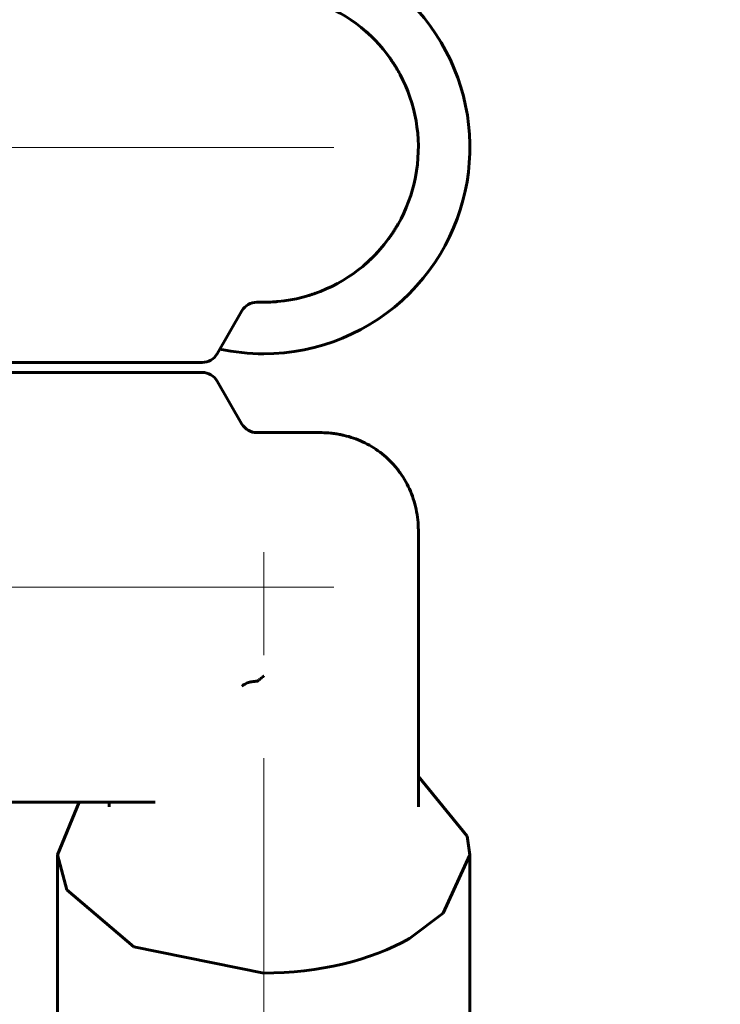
# Model space of a CAD drawing. Header units: millimetres. Extents: x 0 to 297, y 0 to 420.
# Tile 8 of 32: x 129 to 139, y 124 to 138. Entities that reach past the tile are written whole.
import ezdxf

# ---------------------------------------------------------------- set-up
doc = ezdxf.new("R2010")
doc.units = ezdxf.units.MM
for name, pattern in [('K5LT_AXLED', [12, 7.5, -1.5, 1.5, -1.5]), ('K5LT_BASIC', [0]), ('K5LT_THIN', [0])]:
    doc.linetypes.add(name, pattern=pattern)
doc.layers.add('Системный слой', color=7, linetype='Continuous')
doc.layers.add('Системный слой (1)', color=251, linetype='Continuous', true_color=0x6c6c6c)
doc.styles.add('KDIMTEXTSTYLE', font='txt', dxfattribs={"width": 0.96, "oblique": 15, "height": 5})
doc.styles.add('KTEXTSTYLE', font='txt', dxfattribs={"width": 0.96, "height": 5})
doc.dimstyles.new('KDIMSTYLE (0.50)', dxfattribs={"dimtxt": 5, "dimasz": 1, "dimexe": 2, "dimexo": 0, "dimgap": 1, "dimtad": 1, "dimlfac": 2, "dimtxsty": 'KDIMTEXTSTYLE', "dimsah": 1, "dimcen": 0, "dimdle": 1, "dimadec": 0, "dimazin": 0, "dimtfac": 0.667, "dimtmove": 0, "dimatfit": 3, "dimfxl": 1, "dimtvp": 1, "dimtolj": 1, "dimtzin": 0, "dimarcsym": 0})

# ---------------------------------------------------------------- blocks, each defined once
blk = doc.blocks.new('U111')
at = {"layer": 'Системный слой (1)', "color": 143, "linetype": 'K5LT_BASIC', "lineweight": 60, "true_color": 0x33acca}
for p, q in [((134.715, 127.276), (135.427, 126.411)), ((129.465, 126.138), (129.779, 126.904)), ((135.427, 126.411), (135.465, 126.138)), ((129.6, 125.628), (129.465, 126.138)), ((135.465, 126.138), (135.074, 125.289)), ((130.575, 124.802), (129.6, 125.628)), ((135.074, 125.289), (134.587, 124.921)), ((132.465, 124.417), (130.575, 124.802))]:
    blk.add_line(p, q, dxfattribs=at)
blk = doc.blocks.new('U205')
at = {"layer": 'Системный слой (1)', "color": 143, "linetype": 'K5LT_BASIC', "lineweight": 60, "true_color": 0x33acca}
for start, end in [(275.2038, 62.7329), (270, 275.2038)]:
    blk.add_arc((132.465, 136.426), 2.25, start, end, dxfattribs=at)
blk = doc.blocks.new('U206')
at = {"layer": 'Системный слой (1)', "color": 143, "linetype": 'K5LT_BASIC', "lineweight": 60, "true_color": 0x33acca}
for start, end in [(315, 41.8103), (257.7177, 270)]:
    blk.add_arc((132.465, 136.426), 3, start, end, dxfattribs=at)
blk = doc.blocks.new('D10')
at = {"layer": 'Системный слой (1)'}
for points in [[(109.371, 152.128), (111.81, 156.542), (108.312, 152.91), (109.138, 152.921)], [(82.12, 116.311), (85.619, 119.943), (84.793, 119.932), (84.56, 120.725)]]:
    blk.add_hatch(color=7, dxfattribs=at).paths.add_polyline_path(points)
at = {"layer": 'Системный слой (1)', "color": 7, "linetype": 'K5LT_THIN', "lineweight": 18, "true_color": 0xffffff}
for p, q in [((111.81, 156.542), (121.515, 169.692)), ((121.515, 169.692), (139.109, 169.692)), ((82.12, 116.311), (111.81, 156.542)), ((108.312, 152.91), (111.81, 156.542)), ((111.81, 156.542), (109.371, 152.128)), ((109.138, 152.921), (108.312, 152.91)), ((109.371, 152.128), (109.138, 152.921)), ((82.12, 116.311), (84.56, 120.725)), ((84.56, 120.725), (84.793, 119.932)), ((85.619, 119.943), (82.12, 116.311)), ((84.793, 119.932), (85.619, 119.943))]:
    blk.add_line(p, q, dxfattribs=at)
blk.add_arc((96.965, 136.426), 25, 228.9919, 25.8419, dxfattribs=at)
blk.add_arc((96.965, 136.426), 25, 228.9919, 25.8419, dxfattribs=at)
blk.add_wipeout([(123.515, 170.692), (123.515, 178.074), (136.566, 178.074), (136.566, 170.692)]).dxf.layer = 'Системный слой (1)'
at = {"layer": 'Системный слой (1)', "color": 7, "char_height": 5, "attachment_point": 1, "style": 'KTEXTSTYLE'}
for s, insert in [('\\fArial|b0|c204|p34;\\H5.0;\\W1.000;\\Q15;\\fGOST Type AU|b0|i0|c204|p34;\\Q15;\\W0.960;⌀', (123.515, 177.28)), ('\\fArial|b0|c204|p34;\\H5.0;\\W1.000;\\Q15;\\fGOST Type AU|b0|i0|c204|p34;\\Q15;\\W0.960;100', (126.823, 177.28))]:
    blk.add_mtext(s, dxfattribs=dict(at, insert=insert))
blk = doc.blocks.new('KDIMARROW_01')
at = {"layer": 'Системный слой'}
blk.add_hatch(color=0, dxfattribs=at).paths.add_polyline_path([(-5, -0.658), (0, 0), (-5, 0.658), (-4.5, 0)])
at = {"layer": 'Системный слой', "color": 0, "linetype": 'K5LT_THIN', "lineweight": 18}
for p, q in [((-4.5, 0), (-5, 0.658)), ((-5, 0.658), (0, 0)), ((0, 0), (-5, -0.658)), ((-5, -0.658), (-4.5, 0))]:
    blk.add_line(p, q, dxfattribs=at)
at = {"layer": 'Системный слой (1)', "color": 0, "linetype": 'K5LT_THIN', "lineweight": 18}
blk.add_line((96.965, 338.873), (96.465, 338.873), dxfattribs=at)

msp = doc.modelspace()

# ---------------------------------------------------------------- linework, layer by layer
at = {"layer": 'Системный слой (1)', "color": 30, "linetype": 'K5LT_AXLED', "lineweight": 18, "true_color": 0xff8000}
for p, q in [((125.9844, 136.4264), (133.571, 136.4264)), ((132.4653, 120.0424), (132.4653, 132.0291)), ((125.9844, 130.0291), (133.571, 130.0291))]:
    msp.add_line(p, q, dxfattribs=at)
at = {"layer": 'Системный слой (1)', "color": 143, "linetype": 'K5LT_BASIC', "lineweight": 60, "true_color": 0x33acca}
for p, q in [((132.1485, 134.0516), (131.7875, 133.4264)), ((132.4653, 134.1764), (132.3649, 134.1764)), ((132.4653, 134.1764), (132.4656, 134.1764)), ((132.4656, 134.1764), (132.4653, 134.1764)), ((128.3153, 133.3014), (131.571, 133.3014)), ((128.3153, 133.1541), (131.571, 133.1541)), ((132.1484, 132.4041), (131.7875, 133.0291)), ((133.2845, 132.2791), (132.3649, 132.2791)), ((133.2845, 132.2791), (133.2844, 132.2791)), ((133.2845, 132.2791), (133.2845, 132.2791)), ((134.7153, 130.8483), (134.7153, 126.8373)), ((128.3153, 126.9041), (130.8833, 126.9041)), ((130.2153, 126.9041), (130.2153, 126.8373)), ((130.8824, 126.9041), (130.8811, 126.9041)), ((130.8824, 126.9041), (130.8834, 126.9041)), ((129.4653, 122.1243), (129.4653, 126.1382)), ((135.4653, 122.1243), (135.4653, 126.1382))]:
    msp.add_line(p, q, dxfattribs=at)
for centre, radius, start, end in [((132.4653, 136.4264), 3, 270, 315), ((132.3649, 133.9264), 0.25, 90, 149.95227), ((131.571, 133.5514), 0.25, 270, 330.00012), ((131.571, 132.9041), 0.25, 29.99988, 90), ((132.3649, 132.5291), 0.25, 210.00002, 270)]:
    msp.add_arc(centre, radius, start, end, dxfattribs=at)
msp.add_ellipse((132.4653, 126.1382), major_axis=(3, 0), ratio=0.5735764, start_param=4.712389, end_param=5.4977871, dxfattribs=at)
for points, knots in [([(133.9489, 138.118), (133.9513, 138.1158), (133.9537, 138.1138), (133.9601, 138.1081), (133.9641, 138.1045), (133.9744, 138.0953), (133.9808, 138.0895), (133.9989, 138.0729), (134.0106, 138.0619), (134.0364, 138.0372), (134.0503, 138.0234), (134.078, 137.9955), (134.0916, 137.9814), (134.1184, 137.9529), (134.1316, 137.9385), (134.1446, 137.9239)], [0, 0, 0, 0, 0.3961005, 0.3961005, 1.0562681, 1.0562681, 2.1125361, 2.1125361, 4.0930388, 4.0930388, 6.50396, 6.50396, 8.9148813, 8.9148813, 11.2982928, 11.2982928, 11.2982928, 11.2982928]), ([(134.2995, 137.7296), (134.3016, 137.7265), (134.3038, 137.7235), (134.3071, 137.7188), (134.3082, 137.7171), (134.3106, 137.7138), (134.3117, 137.7121), (134.315, 137.7074), (134.3171, 137.7043), (134.3231, 137.6957), (134.3269, 137.6901), (134.3375, 137.6743), (134.3443, 137.6641), (134.361, 137.6385), (134.3708, 137.623), (134.3902, 137.5917), (134.3996, 137.5759), (134.4192, 137.5423), (134.4293, 137.5245), (134.4391, 137.5066)], [0.1328094, 0.1328094, 0.1328094, 0.1328094, 0.6307037, 0.6307037, 0.9010452, 0.9010452, 1.1713867, 1.1713867, 1.6670025, 1.6670025, 2.5680946, 2.5680946, 4.1899797, 4.1899797, 6.6241798, 6.6241798, 9.0583798, 9.0583798, 11.7510433, 11.7510433, 11.7510433, 11.7510433]), ([(134.4233, 135.3178), (134.4189, 135.31), (134.4144, 135.3023), (134.4075, 135.2903), (134.4049, 135.2859), (134.3998, 135.2772), (134.3972, 135.2729), (134.3896, 135.2602), (134.3845, 135.2519), (134.3695, 135.2277), (134.3595, 135.2119), (134.3387, 135.18), (134.3279, 135.1639), (134.3045, 135.13), (134.2918, 135.1123), (134.279, 135.0948)], [0.2499521, 0.2499521, 0.2499521, 0.2499521, 1.3348395, 1.3348395, 1.9576027, 1.9576027, 2.580366, 2.580366, 3.7814245, 3.7814245, 6.0946101, 6.0946101, 8.496717, 8.496717, 11.1971542, 11.1971542, 11.1971542, 11.1971542]), ([(134.1156, 134.897), (134.1045, 134.885), (134.0932, 134.8731), (134.0685, 134.8475), (134.0548, 134.8338), (134.0273, 134.8068), (134.0134, 134.7935), (133.9852, 134.7672), (133.971, 134.7543), (133.9464, 134.7325), (133.9361, 134.7235), (133.9257, 134.7147)], [0.3482492, 0.3482492, 0.3482492, 0.3482492, 2.2021744, 2.2021744, 4.4043487, 4.4043487, 6.6065231, 6.6065231, 8.8086974, 8.8086974, 10.376098, 10.376098, 10.376098, 10.376098]), ([(133.2928, 134.334), (133.283, 134.3301), (133.2731, 134.3263), (133.2508, 134.3179), (133.2384, 134.3133), (133.2196, 134.3065), (133.2133, 134.3043), (133.2032, 134.3008), (133.1995, 134.2995), (133.1922, 134.297), (133.1885, 134.2957), (133.1775, 134.292), (133.1702, 134.2896), (133.1463, 134.2818), (133.1297, 134.2766), (133.113, 134.2716)], [0.6027682, 0.6027682, 0.6027682, 0.6027682, 2.9676845, 2.9676845, 5.9353689, 5.9353689, 7.4422285, 7.4422285, 8.317545, 8.317545, 9.1928615, 9.1928615, 10.9143382, 10.9143382, 14.8384223, 14.8384223, 14.8384223, 14.8384223]), ([(132.1484, 134.0533), (132.1484, 134.0529), (132.1486, 134.0523), (132.1486, 134.0519), (132.1484, 134.0514), (132.1484, 134.0514), (132.1484, 134.0514)], [0, 0, 0, 0, 0.004992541, 0.009907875, 0.011233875, 0.012145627, 0.012145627, 0.012145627, 0.012145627]), ([(132.6686, 134.1855), (132.6635, 134.185), (132.6583, 134.1846), (132.6512, 134.184), (132.6492, 134.1838), (132.6467, 134.1836), (132.6461, 134.1836), (132.6451, 134.1835), (132.6447, 134.1834), (132.6432, 134.1833), (132.6423, 134.1833), (132.6395, 134.183), (132.6376, 134.1829), (132.6321, 134.1825), (132.6285, 134.1822), (132.6196, 134.1816), (132.6144, 134.1812), (132.6032, 134.1805), (132.5971, 134.1802), (132.5911, 134.1798)], [0.0186927, 0.0186927, 0.0186927, 0.0186927, 3.4, 3.4, 4.7110591, 4.7110591, 5.0627117, 5.0627117, 5.3729876, 5.3729876, 5.9935395, 5.9935395, 7.2139562, 7.2139562, 9.6134162, 9.6134162, 13.0134162, 13.0134162, 17, 17, 17, 17]), ([(134.7153, 130.8482), (134.7153, 130.8769), (134.7146, 130.9057), (134.7101, 130.9864), (134.7046, 131.0383), (134.688, 131.1413), (134.6771, 131.1923), (134.6499, 131.2922), (134.6336, 131.3415), (134.5959, 131.4377), (134.5745, 131.4845), (134.5266, 131.5757), (134.5, 131.6202), (134.4424, 131.7053), (134.4114, 131.7462), (134.3451, 131.824), (134.3103, 131.8606), (134.2368, 131.9299), (134.198, 131.9627), (134.1179, 132.0231), (134.0765, 132.051), (133.9914, 132.1018), (133.9483, 132.1246), (133.8605, 132.1653), (133.8157, 132.1833), (133.7259, 132.2143), (133.6806, 132.2275), (133.6172, 132.2426), (133.5994, 132.2465), (133.5709, 132.2522), (133.5602, 132.2543), (133.5371, 132.2583), (133.5247, 132.2604), (133.4882, 132.2658), (133.4641, 132.2689), (133.3965, 132.2757), (133.3531, 132.2782), (133.3014, 132.279), (133.2929, 132.2791), (133.2846, 132.2791)], [0, 0, 0, 0, 0.9258052, 0.9258052, 2.6003788, 2.6003788, 4.2565024, 4.2565024, 5.9010782, 5.9010782, 7.5346365, 7.5346365, 9.1663522, 9.1663522, 10.7885578, 10.7885578, 12.3901071, 12.3901071, 13.9869565, 13.9869565, 15.5708289, 15.5708289, 17.1220178, 17.1220178, 18.6544703, 18.6544703, 20.1644713, 20.1644713, 20.7508885, 20.7508885, 21.1030264, 21.1030264, 21.5082958, 21.5082958, 22.2975689, 22.2975689, 23.7166683, 23.7166683, 23.9953406, 23.9953406, 23.9953406, 23.9953406]), ([(132.1484, 128.5898), (132.1566, 128.5982), (132.1748, 128.613), (132.208, 128.6313), (132.2463, 128.6461), (132.2888, 128.6563), (132.3298, 128.6611), (132.3547, 128.6618), (132.3649, 128.6617)], [0, 0, 0, 0, 0.1897668, 0.3558233, 0.5211077, 0.716965, 0.8842419, 1, 1, 1, 1]), ([(132.3649, 128.6617), (132.3661, 128.6617), (132.3674, 128.6619), (132.3686, 128.6622), (132.3702, 128.6627), (132.3716, 128.6634), (132.3729, 128.6642), (132.3737, 128.6646), (132.3744, 128.6651), (132.3751, 128.6657)], [0, 0, 0, 0, 0.3280276, 0.3280276, 0.3280276, 0.7499837, 0.7499837, 0.7499837, 1, 1, 1, 1])]:
    msp.add_open_spline(points, degree=3, knots=knots, dxfattribs=at)
msp.add_rational_spline([(132.4653, 128.7386), (132.4353, 128.7139), (132.4052, 128.6896), (132.3751, 128.6657)], [1, 0.99986590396, 0.99986590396, 1], degree=3, dxfattribs=at)

# ---------------------------------------------------------------- block references
at = {"layer": 'Системный слой (1)'}
for name in ['U206', 'U205', 'U111']:
    msp.add_blockref(name, (0, 0), dxfattribs=at)

# ---------------------------------------------------------------- next in the draw order: dimensions: what is measured, and where the dimension line sits
at = {"layer": 'Системный слой (1)', "color": 7}
dim = msp.add_diameter_dim_2p(p1=(67.2755, 96.1956), p2=(126.6552, 176.6571), dimstyle='KDIMSTYLE (0.50)', override={"dimtih": 1, "dimtoh": 1, "dimpost": '\\fGOST Type AU|b0|c204|p34;\\H5.0;\\W0.960;\\Q15;<>', "dimblk1": 'KDIMARROW_01', "dimblk2": 'KDIMARROW_01', "dimclrt": 7, "dimtol": 1, "dimtp": 0, "dimtm": 0, "dimtdec": 5, "dimtmove": 1, "dimatfit": 2, "dimtolj": 1}, dxfattribs=at)
dim.commit()
dim.dimension.update_dxf_attribs({"geometry": 'D10', "text_midpoint": (123.5153, 169.6925), "dimtype": 163})

doc.saveas('drawing.dxf')
